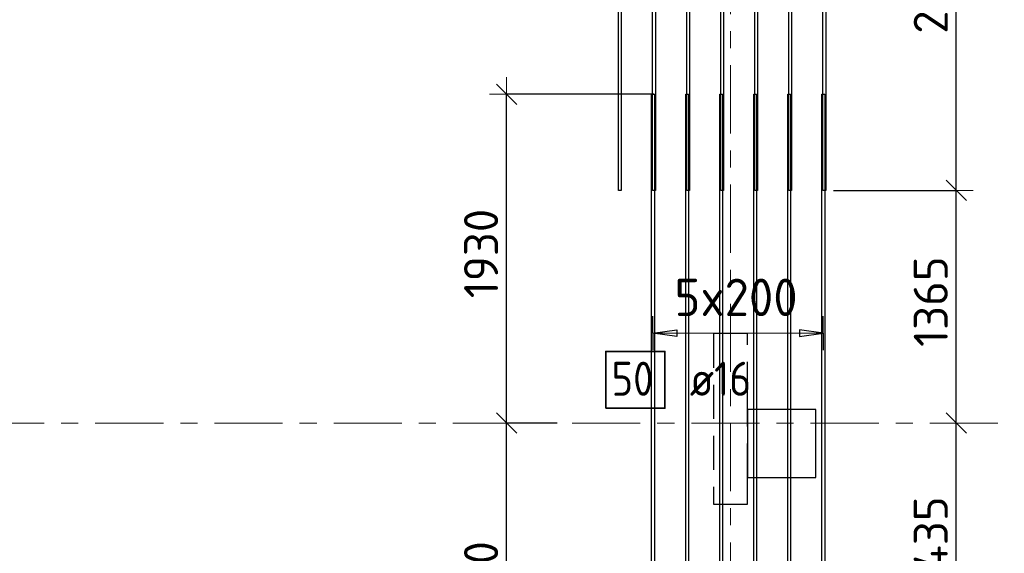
# Model space of a CAD drawing. Header units: metres. Extents: x -38 to 107, y -15 to 21.
# Tile 43 of 89: x 47.33 to 53.11, y 12.04 to 15.17. Entities that reach past the tile are written whole.
import ezdxf

# ---------------------------------------------------------------- set-up
doc = ezdxf.new("R2010")
doc.units = ezdxf.units.M
doc.header["$PDMODE"] = 65
for name, pattern in [('______11', [0.5, 0.4, -0.05, 0, -0.05]), ('______2', [0.27, 0.2, -0.07]), ('______5', [1.1, 0.8, -0.1, 0.1, -0.1])]:
    doc.linetypes.add(name, pattern=pattern)
for name, color, linetype, lineweight in [('XR$2$Осевая линия (1)', 7, '______5', 13), ('XR$3$Перекрытие (1)', 7, 'Continuous', 35), ('XR$3$Размерная линия (1)', 7, 'Continuous', 13)]:
    doc.layers.add(name, color=color, linetype=linetype, lineweight=lineweight)
for name, color, linetype, lineweight, true_color in [('XR$3$Арм.стержн.Доп. Арм верхн.зоны Х', 7, 'Continuous', 35, 0x8c8cff), ('XR$3$Арм.стержн.Доп. Арм. верхн.зоны У', 7, 'Continuous', 35, 0x739641), ('XR$5$Стена_ бетон несущ.', 7, 'Continuous', 70, 0xb4b496)]:
    doc.layers.add(name, color=color, linetype=linetype, lineweight=lineweight, true_color=true_color)
doc.styles.add('ISOCPEUR', font='txt')
doc.dimstyles.new('DIMSTYLE_3', dxfattribs={"dimtxt": 0.2, "dimasz": 0.2, "dimexe": 0, "dimexo": 0, "dimgap": 0.1, "dimtad": 2, "dimdec": 0, "dimlfac": 1000, "dimrnd": 5, "dimzin": 12, "dimdsep": 46, "dimtxsty": 'ISOCPEUR', "dimblk1": 'ALL_ML_STRICH', "dimblk2": 'ALL_ML_STRICH', "dimsah": 1, "dimcen": 0, "dimclrd": 7, "dimclre": 256, "dimclrt": 7, "dimadec": 0, "dimazin": 0, "dimtfac": 1, "dimtdec": 0, "dimtix": 1, "dimtmove": 2, "dimatfit": 3, "dimfxl": 0, "dimtzin": 0, "dimlwd": 0, "dimlwe": -3, "dimarcsym": 0})

# ---------------------------------------------------------------- blocks, each defined once
blk = doc.blocks.new('ALL_ML_STRICH')
at = {"color": 0, "linetype": 'ByBlock', "lineweight": -2}
for p, q in [((-0.3, -0.3), (0.3, 0.3)), ((0, -0.5), (0, 0.5)), ((-1, 0), (0.5, 0))]:
    blk.add_line(p, q, dxfattribs=at)
blk = doc.blocks.new('*D269')
at = {"layer": 'DEFPOINTS', "color": 7, "linetype": 'Continuous', "lineweight": 13, "transparency": 33554687}
for p in [(50.461, 12.8), (50.1852, 10.8301), (51.0276, 10.8301)]:
    blk.add_point(p, dxfattribs=at)
at = {"layer": 'XR$3$Размерная линия (1)', "color": 9, "linetype": 'Continuous', "lineweight": -2, "true_color": 0xc7c7c7, "transparency": 33554687}
for p, q in [((50.481, 12.8), (50.1852, 12.8)), ((51.0076, 10.8301), (50.1852, 10.8301))]:
    blk.add_line(p, q, dxfattribs=at)
at = {"layer": 'XR$3$Размерная линия (1)', "color": 7, "linetype": 'Continuous', "lineweight": -2, "transparency": 33554687}
blk.add_line((50.1852, 10.8301), (50.1852, 12.8), dxfattribs=at)
at = {"layer": 'XR$3$Размерная линия (1)', "color": 7, "linetype": 'Continuous', "lineweight": 13, "transparency": 33554687, "xscale": 0.2, "yscale": 0.2, "zscale": 0.2}
for p, rotation in [((50.1852, 12.8), 90), ((50.1852, 10.8301), 270)]:
    blk.add_blockref('ALL_ML_STRICH', p, dxfattribs=dict(at, rotation=rotation))
at = {"layer": 'XR$3$Размерная линия (1)', "color": 7, "linetype": 'Continuous', "lineweight": 13, "transparency": 33554687, "insert": (50.0352, 11.8451), "char_height": 0.2, "width": 0.8, "attachment_point": 5, "rotation": 90, "style": 'ISOCPEUR'}
blk.add_mtext('\\A1;{1970}', dxfattribs=at)
blk = doc.blocks.new('*D270')
at = {"layer": 'DEFPOINTS', "color": 7, "linetype": 'Continuous', "lineweight": 13, "transparency": 33554687}
for p in [(51.0703, 14.7301), (50.1852, 12.8), (50.461, 12.8)]:
    blk.add_point(p, dxfattribs=at)
at = {"layer": 'XR$3$Размерная линия (1)', "color": 9, "linetype": 'Continuous', "lineweight": -2, "true_color": 0xc7c7c7, "transparency": 33554687}
for p, q in [((51.0503, 14.7301), (50.1852, 14.7301)), ((50.481, 12.8), (50.1852, 12.8))]:
    blk.add_line(p, q, dxfattribs=at)
at = {"layer": 'XR$3$Размерная линия (1)', "color": 7, "linetype": 'Continuous', "lineweight": -2, "transparency": 33554687}
blk.add_line((50.1852, 12.8), (50.1852, 14.7301), dxfattribs=at)
at = {"layer": 'XR$3$Размерная линия (1)', "color": 7, "linetype": 'Continuous', "lineweight": 13, "transparency": 33554687, "xscale": 0.2, "yscale": 0.2, "zscale": 0.2}
for p, rotation in [((50.1852, 14.7301), 90), ((50.1852, 12.8), 270)]:
    blk.add_blockref('ALL_ML_STRICH', p, dxfattribs=dict(at, rotation=rotation))
at = {"layer": 'XR$3$Размерная линия (1)', "color": 7, "linetype": 'Continuous', "lineweight": 13, "transparency": 33554687, "insert": (50.0352, 13.7951), "char_height": 0.2, "width": 0.8, "attachment_point": 5, "rotation": 90, "style": 'ISOCPEUR'}
blk.add_mtext('\\A1;{1930}', dxfattribs=at)
blk = doc.blocks.new('*D296')
at = {"layer": 'DEFPOINTS', "color": 7, "linetype": 'Continuous', "lineweight": 13, "transparency": 33554687}
for p in [(53.0287, 12.8), (52.0665, 11.3627), (52.8254, 11.3627)]:
    blk.add_point(p, dxfattribs=at)
at = {"layer": 'XR$3$Размерная линия (1)', "color": 9, "linetype": 'Continuous', "lineweight": -2, "true_color": 0xc7c7c7, "transparency": 33554687}
for p, q in [((52.8254, 12.8), (52.8254, 12.8)), ((52.0865, 11.3627), (52.8254, 11.3627))]:
    blk.add_line(p, q, dxfattribs=at)
at = {"layer": 'XR$3$Размерная линия (1)', "color": 7, "linetype": 'Continuous', "lineweight": -2, "transparency": 33554687}
blk.add_line((52.8254, 11.3627), (52.8254, 12.8), dxfattribs=at)
at = {"layer": 'XR$3$Размерная линия (1)', "color": 7, "linetype": 'Continuous', "lineweight": 13, "transparency": 33554687, "xscale": 0.2, "yscale": 0.2, "zscale": 0.2}
for p, rotation in [((52.8254, 12.8), 90), ((52.8254, 11.3627), 270)]:
    blk.add_blockref('ALL_ML_STRICH', p, dxfattribs=dict(at, rotation=rotation))
at = {"layer": 'XR$3$Размерная линия (1)', "color": 7, "linetype": 'Continuous', "lineweight": 13, "transparency": 33554687, "insert": (52.6754, 12.1014), "char_height": 0.2, "width": 0.8, "attachment_point": 5, "rotation": 90, "style": 'ISOCPEUR'}
blk.add_mtext('\\A1;{1435}', dxfattribs=at)
blk = doc.blocks.new('*D297')
at = {"layer": 'DEFPOINTS', "color": 7, "linetype": 'Continuous', "lineweight": 13, "transparency": 33554687}
for p in [(52.0835, 14.1658), (52.8254, 12.8), (53.0287, 12.8)]:
    blk.add_point(p, dxfattribs=at)
at = {"layer": 'XR$3$Размерная линия (1)', "color": 9, "linetype": 'Continuous', "lineweight": -2, "true_color": 0xc7c7c7, "transparency": 33554687}
for p, q in [((52.1035, 14.1658), (52.8254, 14.1658)), ((52.8254, 12.8), (52.8254, 12.8))]:
    blk.add_line(p, q, dxfattribs=at)
at = {"layer": 'XR$3$Размерная линия (1)', "color": 7, "linetype": 'Continuous', "lineweight": -2, "transparency": 33554687}
blk.add_line((52.8254, 12.8), (52.8254, 14.1658), dxfattribs=at)
at = {"layer": 'XR$3$Размерная линия (1)', "color": 7, "linetype": 'Continuous', "lineweight": 13, "transparency": 33554687, "xscale": 0.2, "yscale": 0.2, "zscale": 0.2}
for p, rotation in [((52.8254, 14.1658), 90), ((52.8254, 12.8), 270)]:
    blk.add_blockref('ALL_ML_STRICH', p, dxfattribs=dict(at, rotation=rotation))
at = {"layer": 'XR$3$Размерная линия (1)', "color": 7, "linetype": 'Continuous', "lineweight": 13, "transparency": 33554687, "insert": (52.6754, 13.5129), "char_height": 0.2, "width": 0.8, "attachment_point": 5, "rotation": 90, "style": 'ISOCPEUR'}
blk.add_mtext('\\A1;{1365}', dxfattribs=at)
blk = doc.blocks.new('*D298')
at = {"layer": 'DEFPOINTS', "color": 7, "linetype": 'Continuous', "lineweight": 13, "transparency": 33554687}
for p in [(52.0835, 16.5658), (52.0835, 14.1658), (52.8254, 14.1658)]:
    blk.add_point(p, dxfattribs=at)
at = {"layer": 'XR$3$Размерная линия (1)', "color": 9, "linetype": 'Continuous', "lineweight": -2, "true_color": 0xc7c7c7, "transparency": 33554687}
for p, q in [((52.1035, 16.5658), (52.8254, 16.5658)), ((52.1035, 14.1658), (52.8254, 14.1658))]:
    blk.add_line(p, q, dxfattribs=at)
at = {"layer": 'XR$3$Размерная линия (1)', "color": 7, "linetype": 'Continuous', "lineweight": -2, "transparency": 33554687}
blk.add_line((52.8254, 14.1658), (52.8254, 16.5658), dxfattribs=at)
at = {"layer": 'XR$3$Размерная линия (1)', "color": 7, "linetype": 'Continuous', "lineweight": 13, "transparency": 33554687, "xscale": 0.2, "yscale": 0.2, "zscale": 0.2}
for p, rotation in [((52.8254, 16.5658), 90), ((52.8254, 14.1658), 270)]:
    blk.add_blockref('ALL_ML_STRICH', p, dxfattribs=dict(at, rotation=rotation))
at = {"layer": 'XR$3$Размерная линия (1)', "color": 7, "linetype": 'Continuous', "lineweight": 13, "transparency": 33554687, "insert": (52.6754, 15.3658), "char_height": 0.2, "width": 0.8, "attachment_point": 5, "rotation": 90, "style": 'ISOCPEUR'}
blk.add_mtext('\\A1;{2400}', dxfattribs=at)

msp = doc.modelspace()

# ---------------------------------------------------------------- linework, layer by layer
at = {"layer": 'XR$2$Осевая линия (1)', "color": 253, "linetype": '______11', "lineweight": 13, "true_color": 0xa0a0a0, "transparency": 33554687}
for p, q in [((51.5, 6.8), (51.5, 19.78)), ((-2.63, 12.8), (62.6, 12.8))]:
    msp.add_line(p, q, dxfattribs=at)
at = {"layer": 'XR$3$Арм.стержн.Доп. Арм верхн.зоны Х', "color": 253, "linetype": 'Continuous', "lineweight": -3, "true_color": 0xa0a0a0, "transparency": 33554687}
for p, q in [((51.0446, 13.3278), (51.0446, 13.4278)), ((52.0446, 13.3278), (52.0446, 13.4278)), ((51.0446, 13.3278), (51.0446, 13.2278)), ((52.0446, 13.3278), (52.0446, 13.2278))]:
    msp.add_line(p, q, dxfattribs=at)
at = {"layer": 'XR$3$Арм.стержн.Доп. Арм верхн.зоны Х', "color": 7, "linetype": 'Continuous', "lineweight": 25, "transparency": 33554687}
for p, q in [((51.0446, 13.3278), (51.1846, 13.3478)), ((51.1846, 13.3078), (51.0446, 13.3278)), ((51.1846, 13.3478), (51.1846, 13.3078)), ((52.0446, 13.3278), (51.9046, 13.3478)), ((51.9046, 13.3478), (51.9046, 13.3078)), ((51.9046, 13.3078), (52.0446, 13.3278))]:
    msp.add_line(p, q, dxfattribs=at)
at = {"layer": 'XR$3$Арм.стержн.Доп. Арм верхн.зоны Х', "color": 7, "linetype": 'Continuous', "lineweight": 13, "transparency": 33554687}
for p, q in [((51.0446, 13.3278), (51.0446, 13.3278)), ((51.0446, 13.3278), (52.0446, 13.3278)), ((52.0446, 13.3278), (52.0446, 13.3278))]:
    msp.add_line(p, q, dxfattribs=at)
at = {"layer": 'XR$3$Арм.стержн.Доп. Арм верхн.зоны Х', "color": 7, "linetype": 'Continuous', "lineweight": 25, "transparency": 33554687}
for points in [[(51.0366, 10.8301), (51.0366, 14.7301), (51.0526, 14.7301), (51.0526, 10.8301), (51.0366, 10.8301)], [(51.2366, 10.8301), (51.2366, 14.7301), (51.2526, 14.7301), (51.2526, 10.8301), (51.2366, 10.8301)], [(51.4366, 10.8301), (51.4366, 14.7301), (51.4526, 14.7301), (51.4526, 10.8301), (51.4366, 10.8301)], [(51.6366, 10.8301), (51.6366, 14.7301), (51.6526, 14.7301), (51.6526, 10.8301), (51.6366, 10.8301)], [(51.8366, 10.8301), (51.8366, 14.7301), (51.8526, 14.7301), (51.8526, 10.8301), (51.8366, 10.8301)], [(52.0366, 10.8301), (52.0366, 14.7301), (52.0526, 14.7301), (52.0526, 10.8301), (52.0366, 10.8301)]]:
    msp.add_lwpolyline(points, dxfattribs=at)
at = {"layer": 'XR$3$Арм.стержн.Доп. Арм верхн.зоны Х', "color": 7, "linetype": 'Continuous', "lineweight": 35, "transparency": 33554687}
msp.add_lwpolyline([(50.7676, 12.8868), (51.1143, 12.8868), (51.1143, 13.2202), (50.7676, 13.2202), (50.7676, 12.8868)], dxfattribs=at)
at = {"layer": 'XR$3$Арм.стержн.Доп. Арм. верхн.зоны У', "color": 7, "linetype": 'Continuous', "lineweight": 25, "transparency": 33554687}
for points in [[(50.8586, 16.5658), (50.8586, 14.1658), (50.8426, 14.1658), (50.8426, 16.5658), (50.8586, 16.5658)], [(51.0586, 16.5658), (51.0586, 14.1658), (51.0426, 14.1658), (51.0426, 16.5658), (51.0586, 16.5658)], [(51.2586, 16.5658), (51.2586, 14.1658), (51.2426, 14.1658), (51.2426, 16.5658), (51.2586, 16.5658)], [(51.4586, 16.5658), (51.4586, 14.1658), (51.4426, 14.1658), (51.4426, 16.5658), (51.4586, 16.5658)], [(51.6586, 16.5658), (51.6586, 14.1658), (51.6426, 14.1658), (51.6426, 16.5658), (51.6586, 16.5658)], [(51.8586, 16.5658), (51.8586, 14.1658), (51.8426, 14.1658), (51.8426, 16.5658), (51.8586, 16.5658)], [(52.0586, 16.5658), (52.0586, 14.1658), (52.0426, 14.1658), (52.0426, 16.5658), (52.0586, 16.5658)]]:
    msp.add_lwpolyline(points, dxfattribs=at)
at = {"layer": 'XR$3$Перекрытие (1)', "color": 7, "linetype": 'Continuous', "lineweight": 25, "transparency": 33554687}
for p, q in [((51.6, 12.8802), (51.6, 12.4802)), ((52, 12.8802), (51.6, 12.8802)), ((52, 12.4802), (52, 12.8802)), ((51.6, 12.4802), (52, 12.4802))]:
    msp.add_line(p, q, dxfattribs=at)
at = {"layer": 'XR$5$Стена_ бетон несущ.', "color": 253, "linetype": '______2', "lineweight": -3, "true_color": 0xa0a0a0, "transparency": 33554687}
for p, q in [((51.4, 13.325), (51.4, 12.325)), ((51.6, 13.325), (51.4, 13.325)), ((51.6, 12.9596), (51.6, 13.325)), ((51.6, 12.8796), (51.6, 12.9596)), ((51.6, 12.48), (51.6, 12.8796)), ((51.6, 12.4), (51.6, 12.48)), ((51.6, 12.325), (51.6, 12.4)), ((51.4, 12.325), (51.6, 12.325))]:
    msp.add_line(p, q, dxfattribs=at)

# ---------------------------------------------------------------- texts
at = {"layer": 'XR$3$Арм.стержн.Доп. Арм верхн.зоны Х', "color": 7, "linetype": 'Continuous', "lineweight": 13, "transparency": 33554687, "insert": (51.1706, 13.4278), "char_height": 0.22, "width": 0.873359, "attachment_point": 7, "style": 'ISOCPEUR'}
msp.add_mtext('\\W0.95;5x200', dxfattribs=at)
at = {"layer": 'XR$3$Арм.стержн.Доп. Арм верхн.зоны Х', "color": 7, "linetype": 'Continuous', "lineweight": 25, "transparency": 33554687, "char_height": 0.2, "attachment_point": 7, "style": 'ISOCPEUR'}
for s, insert, width in [('\\W0.87;50', (50.801, 12.9602), 0.367208), ('\\W0.89; ø16 ', (51.1476, 12.9602), 0.749105)]:
    msp.add_mtext(s, dxfattribs=dict(at, insert=insert, width=width))

# ---------------------------------------------------------------- dimensions: what is measured, and where the dimension line sits
at = {"layer": 'XR$3$Размерная линия (1)', "color": 7, "linetype": 'Continuous', "lineweight": 13, "transparency": 33554687}
for base, p1, p2, picture, middle in [((52.8254, 16.5658), (52.1035, 14.1658), (52.1035, 16.5658), '*D298', (52.6754, 15.3658)), ((50.1852, 14.7301), (50.481, 12.8), (51.0503, 14.7301), '*D270', (50.0352, 13.7951)), ((52.8254, 14.1658), (52.8254, 12.8), (52.1035, 14.1658), '*D297', (52.6754, 13.5129)), ((50.1852, 12.8), (51.0076, 10.8301), (50.481, 12.8), '*D269', (50.0352, 11.8451)), ((52.8254, 12.8), (52.0865, 11.3627), (52.8254, 12.8), '*D296', (52.6754, 12.1014))]:
    dim = msp.add_linear_dim(base=base, p1=p1, p2=p2, angle=90, dimstyle='DIMSTYLE_3', override={"dimpost": '<>', "dimclrd": 7, "dimclre": 9, "dimclrt": 7, "dimlwd": 0, "dimlwe": 65533}, dxfattribs=at)
    dim.commit()
    dim.dimension.update_dxf_attribs({"geometry": picture, "text_midpoint": middle, "dimtype": 160})

doc.saveas('drawing.dxf')
